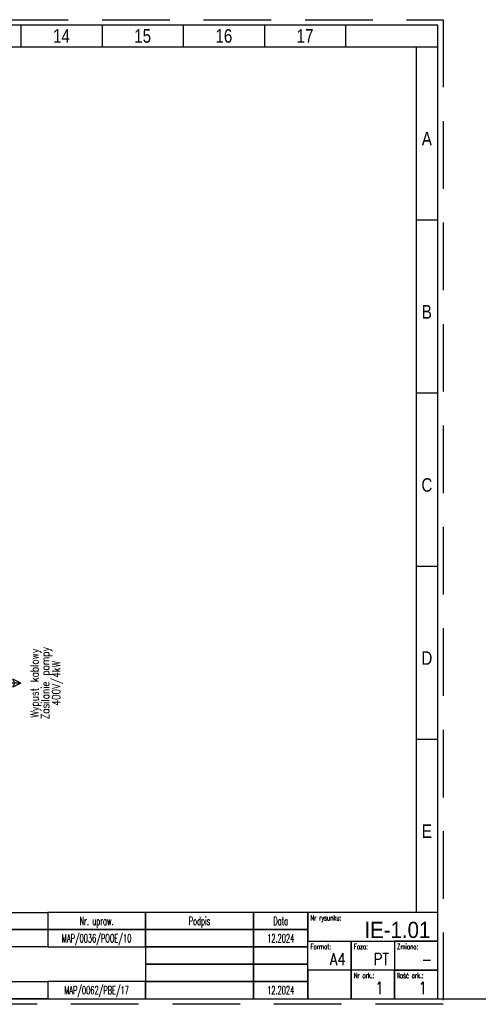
# Model space of a CAD drawing. Header units: centimetres. Extents: x -120 to 11700, y -2329 to 333.
# Tile 13 of 18: x 209 to 293, y -1 to 181. Entities that reach past the tile are written whole.
import ezdxf
from ezdxf.enums import TextEntityAlignment as Align

# ---------------------------------------------------------------- set-up
doc = ezdxf.new("R2010")
doc.units = ezdxf.units.CM
doc.linetypes.add('HIDDEN', pattern=[0.375, 0.25, -0.125])
for name, color, linetype in [('E_atrybut_opis', 30, 'Continuous'), ('E_opisy_tabelka', 6, 'Continuous'), ('E_osprzęt', 2, 'Continuous'), ('E_tabelka_cienka', 253, 'Continuous'), ('E_tabelka_gruba', 255, 'Continuous'), ('E_tabelka_ilość_ark', 10, 'Continuous'), ('E_tabelka_nr_ark', 72, 'Continuous'), ('E_tabelka_ramka', 5, 'Continuous')]:
    doc.layers.add(name, color=color, linetype=linetype)
doc.layers.add('E_linie pomocnicze', color=252, linetype='Continuous', plot=False)
doc.layers.add('E_tabelka_numer rysunku', color=3, linetype='Continuous', lineweight=30)
doc.layers.add('E_tabelka_skala', color=3, linetype='Continuous', lineweight=15)
doc.styles.add('ARIALCE', font='arial.ttf', dxfattribs={"width": 0.75})
doc.styles.add('Blockname', font='txt.shx', dxfattribs={"width": 0.7})
doc.styles.get("Standard").update_dxf_attribs({"font": 'arial.ttf'})
doc.styles.add('TXT 0.7', font='romans.shx', dxfattribs={"width": 0.7})
doc.styles.add('TXT 0.8', font='romans.shx', dxfattribs={"width": 0.8})
doc.styles.add('TXT 1.0', font='romans.shx')

# ---------------------------------------------------------------- blocks, each defined once
blk = doc.blocks.new('E_ramka_A4_tablice')
at = {"ltscale": 10}
for p, q in [((286, 180), (0, 180)), ((286, 0), (286, 180)), ((0, 0), (286, 0))]:
    blk.add_line(p, q, dxfattribs=at)
for points in [[(209, 180), (209, 176)], [(224, 180), (224, 176)], [(239, 180), (239, 176)], [(254, 180), (254, 176)], [(269, 180), (269, 176)], [(4, 176), (282, 176)], [(282, 176), (286, 176)], [(282, 176), (282, 16)], [(282, 144), (286, 144)], [(282, 112), (286, 112)], [(282, 80), (286, 80)], [(282, 48), (286, 48)]]:
    blk.add_lwpolyline(points)
for points in [[(188.97, 16), (213.97, 16), (213.97, 12.8), (188.97, 12.8)], [(213.97, 12.8), (232, 12.8), (232, 16), (213.97, 16)], [(232, 12.8), (252, 12.8), (252, 16), (232, 16)], [(252, 12.8), (262, 12.8), (262, 16), (252, 16)], [(262, 10.67), (286, 10.67), (286, 16), (262, 16)], [(188.97, 12.8), (213.97, 12.8), (213.97, 9.6), (188.97, 9.6)], [(213.97, 9.6), (232, 9.6), (232, 12.8), (213.97, 12.8)], [(232, 9.6), (252, 9.6), (252, 12.8), (232, 12.8)], [(252, 9.6), (262, 9.6), (262, 12.8), (252, 12.8)], [(232, 6.4), (252, 6.4), (252, 9.6), (232, 9.6)], [(252, 6.4), (262, 6.4), (262, 9.6), (252, 9.6)], [(270, 5.33), (262, 5.33), (262, 10.67), (270, 10.67)], [(278, 5.33), (270, 5.33), (270, 10.67), (278, 10.67)], [(278, 5.33), (286, 5.33), (286, 10.67), (278, 10.67)], [(232, 3.2), (252, 3.2), (252, 6.4), (232, 6.4)], [(252, 3.2), (262, 3.2), (262, 6.4), (252, 6.4)], [(262, 0), (270, 0), (270, 5.33), (262, 5.33)], [(270, 0), (278, 0), (278, 5.33), (270, 5.33)], [(278, 0), (286, 0), (286, 5.33), (278, 5.33)], [(188.97, 3.2), (213.97, 3.2), (213.97, 0), (188.97, 0)], [(213.97, 0), (232, 0), (232, 3.2), (213.97, 3.2)], [(232, 0), (252, 0), (252, 3.2), (232, 3.2)], [(252, 0), (262, 0), (262, 3.2), (252, 3.2)]]:
    blk.add_lwpolyline(points, close=True)
at = {"layer": 'E_linie pomocnicze', "linetype": 'HIDDEN', "ltscale": 50}
blk.add_lwpolyline([(-1, 181), (287, 181), (287, -1), (-1, -1)], close=True, dxfattribs=at)
at = {"layer": 'E_opisy_tabelka', "linetype": 'ByBlock', "width": 0.8}
for s, p in [('14', (216.5, 178)), ('15', (231.5, 178)), ('16', (246.5, 178)), ('17', (261.5, 178))]:
    blk.add_text(s, height=2.5, dxfattribs=at).set_placement(p, align=Align.MIDDLE_CENTER)
for s, p in [('A', (284, 159)), ('B', (284, 127)), ('C', (284, 95)), ('D', (284, 63)), ('E', (284, 31))]:
    blk.add_text(s, height=2.5, dxfattribs=at).set_placement(p, align=Align.MIDDLE)
blk = doc.blocks.new('dane')
at = {"layer": 'E_tabelka_cienka', "style": 'TXT 0.7', "width": 0.6}
for s, p in [('Nr. upraw.', (222.99, 14.4)), ('Podpis', (242, 14.4)), ('Data', (257, 14.4)), ('MAP/0036/POOE/10', (222.99, 11.2)), ('12.2024', (257, 11.2)), ('MAP/0062/PBE/17', (222.99, 1.6)), ('12.2024', (257, 1.6))]:
    blk.add_text(s, height=1.5, dxfattribs=at).set_placement(p, align=Align.MIDDLE_CENTER)
for s, p in [('Nr rysunku:', (262.5, 15)), ('Format:', (262.5, 9.67)), ('Faza:', (270.5, 9.67)), ('Zmiana:', (278.5, 9.67)), ('Nr ark.:', (270.5, 4.33)), ('Ilość ark.:', (278.5, 4.33))]:
    blk.add_text(s, height=1, dxfattribs=at).set_placement(p, align=Align.MIDDLE_LEFT)
at = {"layer": 'E_tabelka_gruba', "style": 'TXT 1.0', "width": 0.8}
for s, p in [('A4', (269, 7.34)), ('PT', (277, 7.34))]:
    blk.add_text(s, height=2.25, dxfattribs=at).set_placement(p, align=Align.MIDDLE_RIGHT)
blk = doc.blocks.new('*U259')
for p, q in [((0, -1.5), (0, 0)), ((0, -3), (0, -1.5))]:
    blk.add_line(p, q)
at = {"ltscale": 10}
for p, q in [((-0.75, -1.5), (0, -1.9)), ((0, -3), (-0.75, -1.5)), ((0, -1.9), (0.75, -1.5)), ((0, -3), (0.75, -1.5))]:
    blk.add_line(p, q, dxfattribs=at)
at = {"layer": 'E_atrybut_opis', "ltscale": 10, "style": 'Blockname', "width": 0.8}
for tag, p in [('OPIS_W1', (0, -5.51)), ('OPIS_W2', (0, -7.51)), ('OPIS_W3', (0, -9.51))]:
    blk.add_attdef(tag, text='', height=1.5, dxfattribs=at).set_placement(p, align=Align.MIDDLE_CENTER)

msp = doc.modelspace()

# ---------------------------------------------------------------- linework, layer by layer
at = {"layer": 'E_linie pomocnicze'}
msp.add_line((0, 0), (11700, 0), dxfattribs=at)

# ---------------------------------------------------------------- block references
at = {"layer": 'E_osprzęt', "rotation": 90}
msp.add_blockref('*U259', (206, 58.35), dxfattribs=at).add_auto_attribs({'OPIS_W1': 'Wypust kablowy', 'OPIS_W2': 'Zasilanie pompy', 'OPIS_W3': '400V/4kW'})
at = {"layer": 'E_tabelka_ramka'}
for name in ['E_ramka_A4_tablice', 'dane']:
    msp.add_blockref(name, (0, 0), dxfattribs=at)

# ---------------------------------------------------------------- texts
at = {"layer": 'E_tabelka_ilość_ark', "style": 'TXT 0.8', "width": 0.8}
msp.add_text('1', height=2.25, dxfattribs=at).set_placement((284, 2.01), align=Align.MIDDLE_RIGHT)
at = {"layer": 'E_tabelka_nr_ark', "style": 'TXT 0.8', "width": 0.8}
msp.add_text('1', height=2.25, dxfattribs=at).set_placement((276, 2.01), align=Align.MIDDLE_RIGHT)
at = {"layer": 'E_tabelka_numer rysunku', "style": 'ARIALCE', "width": 0.9}
msp.add_text('IE-1.01', height=3, dxfattribs=at).set_placement((284.63, 12.76), align=Align.MIDDLE_RIGHT)
at = {"layer": 'E_tabelka_skala', "style": 'TXT 1.0', "width": 0.8}
msp.add_text('-', height=2.25, dxfattribs=at).set_placement((285, 7.34), align=Align.MIDDLE_RIGHT)

doc.saveas('drawing.dxf')
